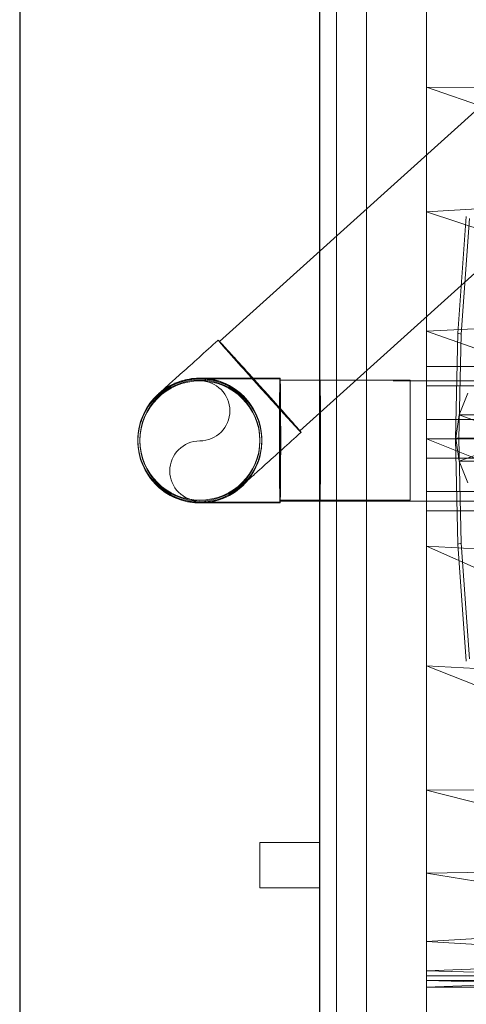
# Model space of a CAD drawing. Header units: metres. Extents: x 391.1 to 430.4, y 12.7 to 29.8.
# Tile 41 of 104: x 401.356 to 401.505, y 26.43 to 26.758. Entities that reach past the tile are written whole.
import ezdxf

# ---------------------------------------------------------------- set-up
doc = ezdxf.new("R2010")
doc.units = ezdxf.units.M
doc.linetypes.add('Hidden 1', pattern=[0.003969, 0.002381, -0.001587])
for name, color, linetype, lineweight in [('02_MOBILIARIO', 7, 'Continuous', 18), ('A-DETL-____-MBND', 7, 'Continuous', 18), ('A-GENM-____-OTLN', 7, 'Continuous', 18), ('A-WALL-____-MCUT', 7, 'Continuous', 25), ('A-WALL-____-OTLN', 7, 'Continuous', 25), ('P-PIPE-____-OTLN', 7, 'Continuous', 18)]:
    doc.layers.add(name, color=color, linetype=linetype, lineweight=lineweight)

# ---------------------------------------------------------------- blocks, each defined once
blk = doc.blocks.new('Family - Rentamans PB-155389-02_SAN_P0')
at = {"layer": 'A-DETL-____-MBND', "color": 253, "true_color": 0xaaaaaa}
for p, q in [((0, 0.36146), (0, 0.00406)), ((0, 0.32734), (0, 0.29972)), ((0, 0.29972), (0, 0.2583)), ((0.10273, 0.29924), (0, 0.29972)), ((0, 0.29972), (0.10273, 0.26415)), ((0.10273, 0.26415), (0, 0.2583)), ((0, 0.2583), (0, 0.2185)), ((0, 0.2583), (0.10273, 0.22395)), ((0.01046, 0.21786), (0.01327, 0.25673)), ((0.01159, 0.21751), (0.01437, 0.25599)), ((0.10273, 0.22395), (0, 0.2185)), ((0, 0.2185), (0, 0.18276)), ((0, 0.2185), (0.10273, 0.18276)), ((0.00965, 0.18276), (0.01046, 0.21786)), ((0.01159, 0.21751), (0.01046, 0.21786)), ((0.01079, 0.18276), (0.01159, 0.21751)), ((0, 0.20033), (0, 0.20676)), ((0, 0.20676), (0.02, 0.20676)), ((0, 0.20676), (0.02, 0.20676)), ((0, 0.20676), (0, 0.20033)), ((0, 0.20033), (0, 0.18919)), ((0.02, 0.20033), (0, 0.20033)), ((0, 0.18919), (0, 0.20033)), ((0, 0.20033), (0.02, 0.20033)), ((0.01377, 0.19789), (0.01087, 0.19069)), ((0.01087, 0.19069), (0.00977, 0.18299)), ((0.01087, 0.19069), (0.03277, 0.19069)), ((0.01087, 0.19069), (0.03177, 0.18299)), ((0, 0.18919), (0.02, 0.18919)), ((0, 0.18919), (0, 0.17633)), ((0, 0.17633), (0, 0.18919)), ((0, 0.18919), (0.02, 0.18919)), ((0, 0.18276), (0, 0.14702)), ((0, 0.18276), (0.10273, 0.14157)), ((0.10273, 0.18276), (0, 0.18276)), ((0.01046, 0.14766), (0.00965, 0.18276)), ((0.01079, 0.18276), (0.00965, 0.18276)), ((0.00977, 0.18299), (0.03177, 0.18299)), ((0.00977, 0.18299), (0.01087, 0.17529)), ((0.01159, 0.14801), (0.01079, 0.18276)), ((0.01087, 0.17529), (0.03177, 0.18299)), ((0, 0.17633), (0.02, 0.17633)), ((0, 0.17633), (0, 0.16519)), ((0, 0.16519), (0, 0.17633)), ((0, 0.17633), (0.02, 0.17633)), ((0.01087, 0.17529), (0.03277, 0.17529)), ((0.01087, 0.17529), (0.01377, 0.16809)), ((0, 0.16519), (0.02, 0.16519)), ((0, 0.16519), (0, 0.15876)), ((0, 0.15876), (0, 0.16519)), ((0, 0.16519), (0.02, 0.16519)), ((0, 0.15876), (0.02, 0.15876)), ((0, 0.15876), (0.02, 0.15876)), ((0.01159, 0.14801), (0.01046, 0.14766)), ((0.01327, 0.10879), (0.01046, 0.14766)), ((0.01437, 0.10952), (0.01159, 0.14801)), ((0, 0.14702), (0, 0.10722)), ((0.10273, 0.14157), (0, 0.14702)), ((0, 0.14702), (0.10273, 0.10137)), ((0, 0.10722), (0, 0.06579)), ((0.10273, 0.10137), (0, 0.10722)), ((0, 0.10722), (0.10273, 0.06628)), ((0.10273, 0.06628), (0, 0.06579)), ((0, 0.06579), (0, 0.03818)), ((0, 0.06579), (0.10273, 0.03978)), ((0.10273, 0.03978), (0, 0.03818)), ((0, 0.03818), (0, 0.01543)), ((0, 0.03818), (0.10273, 0.02147)), ((0.10273, 0.02147), (0, 0.01543)), ((0, 0.01543), (0, 0.00569)), ((0, 0.01543), (0.10273, 0.00966)), ((0.10273, 0.00966), (0, 0.00569)), ((0, 0.00569), (0, 0.00244)), ((0, 0.00569), (0.10273, 0.00269)), ((0, 0.00406), (0.10273, 0.00411)), ((0, 0.00026), (0.10273, 0.00411)), ((0, 0.00026), (0, 0.00406)), ((0.10273, 0.00269), (0, 0.00244)), ((0, 0.00244), (0, 0.00026)), ((0, 0.00244), (0.10273, 0)), ((0, 0.00026), (0.10273, 0))]:
    blk.add_line(p, q, dxfattribs=at)
blk = doc.blocks.new('Family - Envans PB-155461-02_SAN_P0')
at = {"layer": 'A-WALL-____-MCUT', "color": 253, "true_color": 0xaaaaaa}
for p, q in [((6.12307, 0.1), (3.61987, 0.1)), ((3.61987, 0), (6.12307, 0))]:
    blk.add_line(p, q, dxfattribs=at)
at = {"layer": 'A-WALL-____-OTLN', "color": 253, "true_color": 0xaaaaaa}
for p, q in [((6.12307, 0.1), (0, 0.1)), ((0, 0), (6.12307, 0))]:
    blk.add_line(p, q, dxfattribs=at)
at = {"layer": 'A-WALL-____-OTLN', "color": 253, "lineweight": 18, "true_color": 0xaaaaaa}
blk.add_line((-0.00093, 0), (6.12307, 0), dxfattribs=at)
blk = doc.blocks.new('Family - LONDR55-XX_ZZ-ARQ-CAA-M3D-Londres55-155345-02_SAN_P0')
at = {"layer": 'A-GENM-____-OTLN', "color": 253, "true_color": 0xaaaaaa}
for p, q in [((0.6, 0.03), (0, 0.03)), ((0.6, 0.03), (0, 0.03)), ((0, 0.01), (0.6, 0.01)), ((0, 0.01), (0.6, 0.01)), ((0.6, 0.01), (0, 0.01)), ((0, 0.01), (0.6, 0.01)), ((0, 0), (0.6, 0)), ((0.6, 0), (0, 0))]:
    blk.add_line(p, q, dxfattribs=at)
blk = doc.blocks.new('Family - Mirall PB-155794-02_SAN_P0')
blk.add_blockref('Family - LONDR55-XX_ZZ-ARQ-CAA-M3D-Londres55-155345-02_SAN_P0', (0, 0))
blk = doc.blocks.new('LONDR55-XX_ZZ-ARQ-CAA-M3D-Londres55_ifc-1-02_SAN_P0')
at = {"layer": '02_MOBILIARIO', "color": 253, "lineweight": 18, "true_color": 0xaaaaaa}
blk.add_blockref('Family - Rentamans PB-155389-02_SAN_P0', (401.49193, 26.43532), dxfattribs=at)
at = {"layer": 'A-GENM-____-OTLN', "color": 253, "lineweight": 18, "true_color": 0xaaaaaa, "rotation": 270}
blk.add_blockref('Family - Mirall PB-155794-02_SAN_P0', (401.46193, 26.91762), dxfattribs=at)
at = {"layer": 'A-WALL-____-OTLN', "color": 253, "lineweight": 18, "true_color": 0xaaaaaa, "rotation": 90}
blk.add_blockref('Family - Envans PB-155461-02_SAN_P0', (401.45645, 22.14078), dxfattribs=at)
blk = doc.blocks.new('ZYR_13_01 CON_AF_SAN_VERT - Lavabo-689827-02_SAN_P0')
at = {"layer": 'A-DETL-____-MBND'}
for p, q in [((-0.14895, 0.02), (-0.14895, 0)), ((-0.13395, 0.02), (-0.14895, 0.02)), ((-0.13395, 0.02), (-0.14895, 0.02)), ((-0.13395, 0), (-0.13395, 0.02)), ((-0.14895, 0), (-0.13395, 0)), ((-0.14895, 0), (-0.13395, 0)), ((0.02, 0), (-0.02, 0)), ((0.02, 0), (-0.02, 0)), ((-0.02, 0), (-0.02, -0.03)), ((0.02, -0.03), (0.02, 0)), ((-0.02, -0.03), (0.02, -0.03)), ((-0.02, -0.03), (0.02, -0.03))]:
    blk.add_line(p, q, dxfattribs=at)
blk = doc.blocks.new('M_Codo - Genérico - Estándar-696193-02_SAN_P0')
at = {"layer": 'A-DETL-____-MBND', "color": 9, "linetype": 'Hidden 1', "true_color": 0xc0c0c0, "flags": 128}
for points in [[(401.44317, 26.63826), (401.44209, 26.63826), (401.44101, 26.63826), (401.43994, 26.63826), (401.43887, 26.63826), (401.43781, 26.63826), (401.43676, 26.63826), (401.43572, 26.63826), (401.43469, 26.63826), (401.43368, 26.63826), (401.43268, 26.63826), (401.4317, 26.63826), (401.43074, 26.63826), (401.42979, 26.63826), (401.42887, 26.63826), (401.42798, 26.63826), (401.4271, 26.63826), (401.42626, 26.63826), (401.42544, 26.63826), (401.42465, 26.63826), (401.42389, 26.63826), (401.42316, 26.63826), (401.42247, 26.63826), (401.4218, 26.63826), (401.42118, 26.63826), (401.42058, 26.63826), (401.42003, 26.63826), (401.41951, 26.63826), (401.41903, 26.63826), (401.41859, 26.63826), (401.41819, 26.63826), (401.41783, 26.63826), (401.41751, 26.63826), (401.41723, 26.63826), (401.41699, 26.63826), (401.4168, 26.63826), (401.41665, 26.63826), (401.41654, 26.63826), (401.41647, 26.63826), (401.41645, 26.63826)], [(401.41645, 26.59698), (401.41647, 26.59698), (401.41654, 26.59698), (401.41664, 26.59698), (401.41679, 26.59698), (401.41699, 26.59698), (401.41722, 26.59698), (401.4175, 26.59698), (401.41782, 26.59698), (401.41818, 26.59698), (401.41858, 26.59698), (401.41902, 26.59698), (401.4195, 26.59698), (401.42002, 26.59698), (401.42057, 26.59698), (401.42116, 26.59698), (401.42179, 26.59698), (401.42245, 26.59698), (401.42315, 26.59698), (401.42388, 26.59698), (401.42463, 26.59698), (401.42542, 26.59698), (401.42624, 26.59698), (401.42709, 26.59698), (401.42796, 26.59698), (401.42886, 26.59698), (401.42978, 26.59698), (401.43072, 26.59698), (401.43168, 26.59698), (401.43266, 26.59698), (401.43366, 26.59698), (401.43467, 26.59698), (401.4357, 26.59698), (401.43674, 26.59698), (401.43779, 26.59698), (401.43885, 26.59698), (401.43992, 26.59698), (401.44099, 26.59698), (401.44207, 26.59698), (401.44315, 26.59698), (401.44317, 26.59698)]]:
    blk.add_lwpolyline(points, dxfattribs=at)
at = {"layer": 'A-DETL-____-MBND', "color": 9, "linetype": 'Hidden 1', "true_color": 0xc0c0c0}
for start, end in [(0, 180), (180, 0)]:
    blk.add_arc((401.41645, 26.61762), 0.02064, start, end, dxfattribs=at)
for start_param, end_param in [(4.712389, 7.853982), (1.570796, 4.712389)]:
    blk.add_ellipse((401.44317, 26.61762), major_axis=(0, 0.02064), ratio=0.01, start_param=start_param, end_param=end_param, dxfattribs=at)
blk = doc.blocks.new('M_Codo - Genérico - Estándar-696284-02_SAN_P0')
at = {"layer": 'P-PIPE-____-OTLN', "color": 9, "true_color": 0xc0c0c0, "flags": 128}
for points in [[(401.40264, 26.63296), (401.40266, 26.63297), (401.4027, 26.63301), (401.40278, 26.63309), (401.4029, 26.63319), (401.40304, 26.63332), (401.40322, 26.63347), (401.40342, 26.63366), (401.40366, 26.63387), (401.40393, 26.63411), (401.40422, 26.63438), (401.40455, 26.63468), (401.40491, 26.635), (401.40529, 26.63534), (401.4057, 26.63571), (401.40614, 26.63611), (401.40661, 26.63653), (401.4071, 26.63697), (401.40762, 26.63744), (401.40816, 26.63792), (401.40872, 26.63843), (401.40931, 26.63896), (401.40992, 26.63951), (401.41055, 26.64007), (401.41119, 26.64066), (401.41186, 26.64126), (401.41254, 26.64187), (401.41324, 26.6425), (401.41396, 26.64315), (401.41469, 26.6438), (401.41543, 26.64447), (401.41618, 26.64515), (401.41695, 26.64584), (401.41772, 26.64653), (401.4185, 26.64724), (401.41929, 26.64794), (401.42008, 26.64866), (401.42088, 26.64938), (401.42168, 26.6501), (401.42248, 26.65082), (401.42255, 26.65088)], [(401.40264, 26.63296), (401.40326, 26.6335), (401.40391, 26.63401), (401.40458, 26.6345), (401.40526, 26.63496), (401.40596, 26.63539), (401.40668, 26.6358), (401.40742, 26.63617), (401.40817, 26.63652), (401.40893, 26.63684), (401.4097, 26.63712), (401.41049, 26.63738), (401.41128, 26.6376), (401.41209, 26.63779), (401.4129, 26.63795), (401.41371, 26.63807), (401.41453, 26.63817), (401.41536, 26.63823), (401.41618, 26.63825), (401.41701, 26.63825), (401.41783, 26.63821), (401.41865, 26.63814), (401.41947, 26.63803), (401.42029, 26.6379), (401.42109, 26.63773), (401.42189, 26.63753), (401.42269, 26.63729), (401.42347, 26.63703), (401.42424, 26.63673), (401.425, 26.6364), (401.42574, 26.63605), (401.42647, 26.63566), (401.42718, 26.63525), (401.42788, 26.6348), (401.42856, 26.63433), (401.42922, 26.63383), (401.42985, 26.63331), (401.43047, 26.63276), (401.43107, 26.63219), (401.43164, 26.63159), (401.43179, 26.63143)], [(401.40111, 26.60381), (401.40057, 26.60443), (401.40006, 26.60508), (401.39957, 26.60575), (401.39911, 26.60643), (401.39868, 26.60713), (401.39827, 26.60785), (401.39789, 26.60859), (401.39755, 26.60934), (401.39723, 26.6101), (401.39695, 26.61087), (401.39669, 26.61166), (401.39647, 26.61245), (401.39628, 26.61326), (401.39612, 26.61407), (401.39599, 26.61488), (401.3959, 26.6157), (401.39584, 26.61652), (401.39581, 26.61735), (401.39582, 26.61818), (401.39586, 26.619), (401.39593, 26.61982), (401.39603, 26.62064), (401.39617, 26.62145), (401.39634, 26.62226), (401.39654, 26.62306), (401.39678, 26.62385), (401.39704, 26.62464), (401.39734, 26.62541), (401.39766, 26.62617), (401.39802, 26.62691), (401.39841, 26.62764), (401.39882, 26.62835), (401.39927, 26.62905), (401.39974, 26.62973), (401.40023, 26.63039), (401.40076, 26.63102), (401.40131, 26.63164), (401.40188, 26.63223), (401.40248, 26.63281), (401.40264, 26.63296)], [(401.43179, 26.63143), (401.43233, 26.6308), (401.43284, 26.63016), (401.43333, 26.62949), (401.43379, 26.62881), (401.43422, 26.62811), (401.43463, 26.62739), (401.43501, 26.62665), (401.43535, 26.6259), (401.43567, 26.62514), (401.43595, 26.62437), (401.43621, 26.62358), (401.43643, 26.62279), (401.43662, 26.62198), (401.43678, 26.62117), (401.4369, 26.62036), (401.437, 26.61954), (401.43706, 26.61871), (401.43709, 26.61789), (401.43708, 26.61706), (401.43704, 26.61624), (401.43697, 26.61542), (401.43686, 26.6146), (401.43673, 26.61378), (401.43656, 26.61298), (401.43636, 26.61217), (401.43612, 26.61138), (401.43586, 26.6106), (401.43556, 26.60983), (401.43523, 26.60907), (401.43488, 26.60833), (401.43449, 26.6076), (401.43408, 26.60689), (401.43363, 26.60619), (401.43316, 26.60551), (401.43266, 26.60485), (401.43214, 26.60421), (401.43159, 26.6036), (401.43102, 26.603), (401.43042, 26.60243), (401.43026, 26.60228)], [(401.45017, 26.62021), (401.44936, 26.61948), (401.44856, 26.61876), (401.44777, 26.61805), (401.44697, 26.61733), (401.44618, 26.61662), (401.4454, 26.61592), (401.44463, 26.61522), (401.44386, 26.61453), (401.44311, 26.61385), (401.44237, 26.61318), (401.44164, 26.61253), (401.44092, 26.61188), (401.44022, 26.61125), (401.43954, 26.61063), (401.43887, 26.61003), (401.43822, 26.60945), (401.43759, 26.60888), (401.43698, 26.60833), (401.43639, 26.6078), (401.43582, 26.60729), (401.43528, 26.6068), (401.43476, 26.60634), (401.43427, 26.60589), (401.4338, 26.60547), (401.43336, 26.60507), (401.43294, 26.6047), (401.43256, 26.60435), (401.4322, 26.60403), (401.43187, 26.60373), (401.43157, 26.60346), (401.4313, 26.60322), (401.43106, 26.603), (401.43085, 26.60281), (401.43067, 26.60265), (401.43053, 26.60252), (401.43041, 26.60242), (401.43033, 26.60234), (401.43028, 26.6023), (401.43026, 26.60228)], [(401.43026, 26.60228), (401.42963, 26.60174), (401.42899, 26.60123), (401.42832, 26.60074), (401.42764, 26.60028), (401.42694, 26.59984), (401.42622, 26.59944), (401.42548, 26.59906), (401.42473, 26.59872), (401.42397, 26.5984), (401.4232, 26.59812), (401.42241, 26.59786), (401.42162, 26.59764), (401.42081, 26.59745), (401.42, 26.59729), (401.41919, 26.59716), (401.41837, 26.59707), (401.41754, 26.59701), (401.41672, 26.59698), (401.41589, 26.59699), (401.41507, 26.59703), (401.41425, 26.5971), (401.41343, 26.5972), (401.41261, 26.59734), (401.41181, 26.59751), (401.41101, 26.59771), (401.41021, 26.59795), (401.40943, 26.59821), (401.40866, 26.59851), (401.4079, 26.59883), (401.40716, 26.59919), (401.40643, 26.59958), (401.40572, 26.59999), (401.40502, 26.60044), (401.40434, 26.60091), (401.40368, 26.6014), (401.40304, 26.60193), (401.40243, 26.60248), (401.40183, 26.60305), (401.40126, 26.60364), (401.40111, 26.60381)]]:
    blk.add_lwpolyline(points, dxfattribs=at)
at = {"layer": 'P-PIPE-____-OTLN', "color": 9, "true_color": 0xc0c0c0}
for start, end in [(41.9999, 221.9999), (221.9999, 41.9999)]:
    blk.add_arc((401.41645, 26.61762), 0.02064, start, end, dxfattribs=at)
for start_param, end_param in [(4.712389, 7.853982), (1.570796, 4.712389)]:
    blk.add_ellipse((401.43636, 26.63554), major_axis=(-0.01381, 0.01534), ratio=0.007431, start_param=start_param, end_param=end_param, dxfattribs=at)
blk = doc.blocks.new('M_Codo - Genérico - Estándar-V3-02_SAN_P0')
at = {"layer": 'A-DETL-____-MBND', "color": 9, "linetype": 'Hidden 1', "true_color": 0xc0c0c0, "flags": 128}
for points in [[(401.39581, 26.61735), (401.39583, 26.61818), (401.39588, 26.619), (401.39596, 26.61982), (401.39608, 26.62064), (401.39622, 26.62145), (401.3964, 26.62226), (401.39662, 26.62305), (401.39686, 26.62384), (401.39714, 26.62462), (401.39744, 26.62539), (401.39778, 26.62614), (401.39814, 26.62688), (401.39854, 26.6276), (401.39896, 26.62831), (401.39942, 26.629), (401.3999, 26.62967), (401.4004, 26.63033), (401.40093, 26.63096), (401.40149, 26.63157), (401.40207, 26.63215), (401.40267, 26.63272), (401.4033, 26.63326), (401.40395, 26.63377), (401.40461, 26.63426), (401.4053, 26.63472), (401.406, 26.63515), (401.40672, 26.63555), (401.40746, 26.63593), (401.40821, 26.63627), (401.40897, 26.63659), (401.40975, 26.63687), (401.41053, 26.63712), (401.41133, 26.63734), (401.41213, 26.63753), (401.41294, 26.63769), (401.41376, 26.63781), (401.41458, 26.6379), (401.4154, 26.63796), (401.41623, 26.63799), (401.41645, 26.63799)], [(401.41645, 26.63799), (401.41647, 26.63799), (401.41654, 26.63799), (401.41664, 26.63799), (401.41679, 26.63799), (401.41699, 26.63799), (401.41722, 26.63799), (401.4175, 26.63799), (401.41782, 26.63799), (401.41818, 26.63799), (401.41858, 26.63799), (401.41902, 26.63799), (401.4195, 26.63799), (401.42002, 26.63799), (401.42057, 26.63799), (401.42116, 26.63799), (401.42179, 26.63799), (401.42245, 26.63799), (401.42315, 26.63799), (401.42388, 26.63799), (401.42463, 26.63799), (401.42542, 26.63799), (401.42624, 26.63799), (401.42709, 26.63799), (401.42796, 26.63799), (401.42886, 26.63799), (401.42978, 26.63799), (401.43072, 26.63799), (401.43168, 26.63799), (401.43266, 26.63799), (401.43366, 26.63799), (401.43467, 26.63799), (401.4357, 26.63799), (401.43674, 26.63799), (401.43779, 26.63799), (401.43885, 26.63799), (401.43992, 26.63799), (401.44099, 26.63799), (401.44207, 26.63799), (401.44315, 26.63799), (401.44317, 26.63799)], [(401.41645, 26.63799), (401.41727, 26.63797), (401.4181, 26.63792), (401.41892, 26.63784), (401.41974, 26.63772), (401.42055, 26.63758), (401.42136, 26.6374), (401.42215, 26.63718), (401.42294, 26.63694), (401.42372, 26.63666), (401.42449, 26.63636), (401.42524, 26.63602), (401.42598, 26.63566), (401.4267, 26.63526), (401.42741, 26.63484), (401.4281, 26.63438), (401.42877, 26.6339), (401.42943, 26.6334), (401.43006, 26.63287), (401.43067, 26.63231), (401.43125, 26.63173), (401.43182, 26.63112), (401.43236, 26.6305), (401.43287, 26.62985), (401.43336, 26.62919), (401.43382, 26.6285), (401.43425, 26.6278), (401.43465, 26.62708), (401.43503, 26.62634), (401.43537, 26.62559), (401.43568, 26.62483), (401.43597, 26.62405), (401.43622, 26.62327), (401.43644, 26.62247), (401.43663, 26.62167), (401.43679, 26.62086), (401.43691, 26.62004), (401.437, 26.61922), (401.43706, 26.6184), (401.43709, 26.61757), (401.43709, 26.61735)], [(401.41645, 26.59671), (401.41562, 26.59673), (401.4148, 26.59678), (401.41398, 26.59686), (401.41316, 26.59698), (401.41235, 26.59712), (401.41154, 26.5973), (401.41075, 26.59752), (401.40996, 26.59776), (401.40918, 26.59804), (401.40841, 26.59834), (401.40766, 26.59868), (401.40692, 26.59904), (401.4062, 26.59944), (401.40549, 26.59986), (401.4048, 26.60032), (401.40413, 26.6008), (401.40347, 26.6013), (401.40284, 26.60183), (401.40223, 26.60239), (401.40165, 26.60297), (401.40108, 26.60358), (401.40054, 26.6042), (401.40003, 26.60485), (401.39954, 26.60551), (401.39908, 26.6062), (401.39865, 26.6069), (401.39825, 26.60762), (401.39787, 26.60836), (401.39753, 26.60911), (401.39721, 26.60987), (401.39693, 26.61065), (401.39668, 26.61143), (401.39646, 26.61223), (401.39627, 26.61303), (401.39611, 26.61384), (401.39599, 26.61466), (401.3959, 26.61548), (401.39584, 26.6163), (401.39581, 26.61713), (401.39581, 26.61735)], [(401.43709, 26.61735), (401.43707, 26.61652), (401.43702, 26.6157), (401.43694, 26.61488), (401.43682, 26.61406), (401.43668, 26.61325), (401.4365, 26.61244), (401.43628, 26.61165), (401.43604, 26.61086), (401.43576, 26.61008), (401.43546, 26.60931), (401.43512, 26.60856), (401.43475, 26.60782), (401.43436, 26.6071), (401.43393, 26.60639), (401.43348, 26.6057), (401.433, 26.60503), (401.4325, 26.60437), (401.43197, 26.60374), (401.43141, 26.60313), (401.43083, 26.60255), (401.43022, 26.60198), (401.4296, 26.60144), (401.42895, 26.60093), (401.42829, 26.60044), (401.4276, 26.59998), (401.4269, 26.59955), (401.42618, 26.59915), (401.42544, 26.59877), (401.42469, 26.59843), (401.42393, 26.59812), (401.42315, 26.59783), (401.42237, 26.59758), (401.42157, 26.59736), (401.42077, 26.59717), (401.41996, 26.59701), (401.41914, 26.59689), (401.41832, 26.5968), (401.4175, 26.59674), (401.41667, 26.59671), (401.41645, 26.59671)], [(401.44317, 26.59671), (401.44209, 26.59671), (401.44101, 26.59671), (401.43994, 26.59671), (401.43887, 26.59671), (401.43781, 26.59671), (401.43676, 26.59671), (401.43572, 26.59671), (401.43469, 26.59671), (401.43368, 26.59671), (401.43268, 26.59671), (401.4317, 26.59671), (401.43074, 26.59671), (401.42979, 26.59671), (401.42887, 26.59671), (401.42798, 26.59671), (401.4271, 26.59671), (401.42626, 26.59671), (401.42544, 26.59671), (401.42465, 26.59671), (401.42389, 26.59671), (401.42316, 26.59671), (401.42247, 26.59671), (401.4218, 26.59671), (401.42118, 26.59671), (401.42058, 26.59671), (401.42003, 26.59671), (401.41951, 26.59671), (401.41903, 26.59671), (401.41859, 26.59671), (401.41819, 26.59671), (401.41783, 26.59671), (401.41751, 26.59671), (401.41723, 26.59671), (401.41699, 26.59671), (401.4168, 26.59671), (401.41665, 26.59671), (401.41654, 26.59671), (401.41647, 26.59671), (401.41645, 26.59671)]]:
    blk.add_lwpolyline(points, dxfattribs=at)
at = {"layer": 'A-DETL-____-MBND', "color": 9, "linetype": 'Hidden 1', "true_color": 0xc0c0c0}
for start, end in [(0, 180), (180, 0)]:
    blk.add_arc((401.41645, 26.61735), 0.02064, start, end, dxfattribs=at)
for start_param, end_param in [(4.712389, 7.853982), (1.570796, 4.712389)]:
    blk.add_ellipse((401.44317, 26.61735), major_axis=(0, 0.02064), ratio=0.01, start_param=start_param, end_param=end_param, dxfattribs=at)

msp = doc.modelspace()

# ---------------------------------------------------------------- linework, layer by layer
at = {"layer": 'A-DETL-____-MBND', "color": 9, "linetype": 'Hidden 1', "true_color": 0xc0c0c0}
for p, q in [((401.45645, 26.63762), (401.44317, 26.63762)), ((401.98079, 26.63735), (401.44317, 26.63735)), ((401.44317, 26.59762), (401.45645, 26.59762)), ((401.44317, 26.59735), (401.98079, 26.59735))]:
    msp.add_line(p, q, dxfattribs=at)
for centre, radius, start, end in [((401.41645, 26.61735), 0.02, 0, 180), ((401.41645, 26.62735), 0.01, 270, 90), ((401.41645, 26.61735), 0.02, 180, 0), ((401.41645, 26.60735), 0.01, 90, 270)]:
    msp.add_arc(centre, radius, start, end, dxfattribs=at)
for centre, start_param, end_param in [((401.44317, 26.61762), 0, 1.570796), ((401.44317, 26.61735), 0, 1.570796), ((401.44317, 26.61762), 4.712389, 6.283185), ((401.44317, 26.61735), 4.712389, 6.283185), ((401.45645, 26.61762), 0, 1.570796), ((401.45645, 26.61762), 4.712389, 6.283185), ((401.44317, 26.61762), 1.570796, 3.141593), ((401.44317, 26.61735), 1.570796, 3.141593), ((401.44317, 26.61762), 3.141593, 4.712389), ((401.44317, 26.61735), 3.141593, 4.712389), ((401.45645, 26.61762), 1.570796, 3.141593), ((401.45645, 26.61762), 3.141593, 4.712389)]:
    msp.add_ellipse(centre, major_axis=(0, 0.02), ratio=0.01, start_param=start_param, end_param=end_param, dxfattribs=at)
at = {"layer": 'P-PIPE-____-OTLN', "color": 9, "true_color": 0xc0c0c0}
for p, q in [((402.77623, 27.86888), (401.42297, 26.65041)), ((401.44974, 26.62068), (402.803, 27.83915))]:
    msp.add_line(p, q, dxfattribs=at)
for start, end in [(0, 180), (180, 0)]:
    msp.add_arc((401.41645, 26.61762), 0.02, start, end, dxfattribs=at)
for start_param, end_param in [(0, 1.570796), (4.712389, 6.283185), (1.570796, 3.141593), (3.141593, 4.712389)]:
    msp.add_ellipse((401.43636, 26.63554), major_axis=(-0.01338, 0.01486), ratio=0.007431, start_param=start_param, end_param=end_param, dxfattribs=at)

# ---------------------------------------------------------------- block references
at = {"lineweight": 5}
msp.add_blockref('LONDR55-XX_ZZ-ARQ-CAA-M3D-Londres55_ifc-1-02_SAN_P0', (0, 0), dxfattribs=at)
at = {"layer": 'A-DETL-____-MBND', "color": 9, "linetype": 'Hidden 1', "true_color": 0xc0c0c0}
for name in ['M_Codo - Genérico - Estándar-696193-02_SAN_P0', 'M_Codo - Genérico - Estándar-V3-02_SAN_P0']:
    msp.add_blockref(name, (0, 0), dxfattribs=at)
at = {"layer": 'A-DETL-____-MBND', "rotation": 89.9999999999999}
msp.add_blockref('ZYR_13_01 CON_AF_SAN_VERT - Lavabo-689827-02_SAN_P0', (401.45645, 26.61762), dxfattribs=at)
at = {"layer": 'P-PIPE-____-OTLN', "color": 9, "true_color": 0xc0c0c0}
msp.add_blockref('M_Codo - Genérico - Estándar-696284-02_SAN_P0', (0, 0), dxfattribs=at)

doc.saveas('drawing.dxf')
